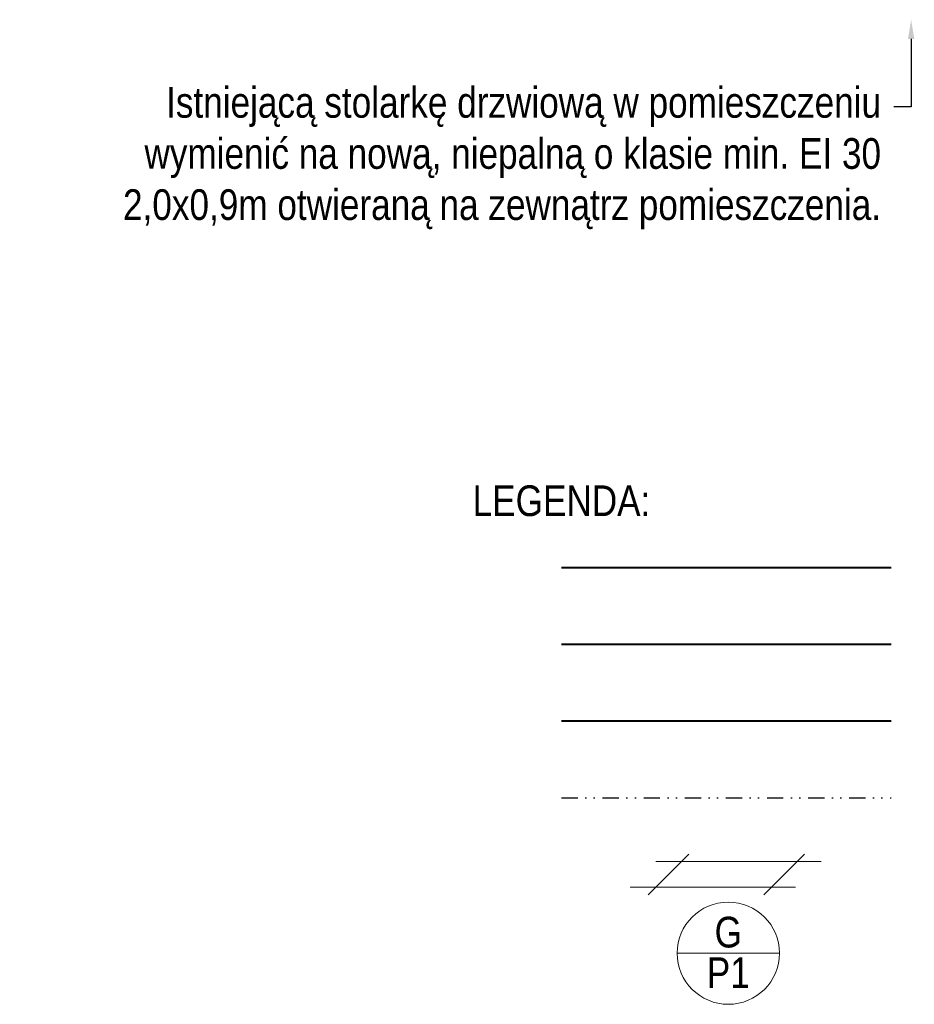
# Model space of a CAD drawing. Header units: centimetres. Extents: x 1912 to 37354, y 4932 to 6633.
# Tile 21 of 236: x 9609 to 9959, y 5368 to 5753. Entities that reach past the tile are written whole.
import ezdxf
from ezdxf import colors
from ezdxf.entities.mleader import LeaderData, LeaderLine
from ezdxf.enums import TextEntityAlignment as Align
from ezdxf.lldxf.tags import DXFTag
from ezdxf.math import Vec2, Vec3

# ---------------------------------------------------------------- set-up
doc = ezdxf.new("R2010")
doc.units = ezdxf.units.CM
doc.linetypes.add('DIVIDE2', pattern=[15.875, 6.35, -3.175, 0, -3.175, 0, -3.175])
for name, color, linetype, lineweight in [('IS_Gaz', 40, 'Continuous', 40), ('IS_Opis', 250, 'Continuous', 9), ('IS_sygnał', 210, 'DIVIDE2', 25), ('IS_Zimna_woda', 5, 'SOLID', 40)]:
    doc.layers.add(name, color=color, linetype=linetype, lineweight=lineweight)
doc.styles.add('styl1', font='ARIALN.TTF')
tags = doc.linetypes.add('DASH', pattern=[15, 10, -5]).pattern_tags.tags
tags[6:7] = [DXFTag(74, 4), DXFTag(75, 0), DXFTag(340, '0'), DXFTag(46, 0.0), DXFTag(50, 0.0), DXFTag(44, 0.0), DXFTag(45, 0.0)]
tags[4:5] = [DXFTag(74, 4), DXFTag(75, 0), DXFTag(340, '0'), DXFTag(46, 0.0), DXFTag(50, 0.0), DXFTag(44, 0.0), DXFTag(45, 0.0)]
tags = doc.linetypes.add('SOLID', pattern=[10, 10, 0]).pattern_tags.tags
tags[6:7] = [DXFTag(74, 4), DXFTag(75, 0), DXFTag(340, '0'), DXFTag(46, 0.0), DXFTag(50, 0.0), DXFTag(44, 0.0), DXFTag(45, 0.0)]
tags[4:5] = [DXFTag(74, 4), DXFTag(75, 0), DXFTag(340, '0'), DXFTag(46, 0.0), DXFTag(50, 0.0), DXFTag(44, 0.0), DXFTag(45, 0.0)]

# ---------------------------------------------------------------- blocks, each defined once
blk = doc.blocks.new('A$C0F5130B6')
at = {"layer": 'IS_Opis'}
for p, q in [((-19.37, 2.95), (-35.28, -12.95)), ((-32.33, 0), (32.33, 0)), ((25.85, 2.95), (9.94, -12.95)), ((-42.33, -10), (22.33, -10))]:
    blk.add_line(p, q, dxfattribs=at)
blk = doc.blocks.new('piongazowyp1')
at = {"layer": 'IS_Zimna_woda', "linetype": 'ByBlock', "lineweight": 15}
blk.add_line((0, 20), (40, 20), dxfattribs=at)
blk.add_circle((20, 20), 20, dxfattribs=at)
at = {"layer": 'IS_Zimna_woda', "lineweight": 15, "style": 'styl1'}
for tag, p in [('G', (20, 22.25)), ('P1', (20, 6.36))]:
    blk.add_attdef(tag, text='', height=12, dxfattribs=at).set_placement(p, align=Align.CENTER)

msp = doc.modelspace()

# ---------------------------------------------------------------- linework, layer by layer
at = {"layer": 'IS_Gaz'}
msp.add_line((9821.11, 5538.98), (9950.08, 5538.98), dxfattribs=at)
at = {"layer": 'IS_Gaz', "color": 18, "true_color": 0x000000}
msp.add_line((9821.11, 5508.98), (9950.08, 5508.98), dxfattribs=at)
at = {"layer": 'IS_Gaz', "color": 18, "linetype": 'DASH', "true_color": 0x000000}
msp.add_line((9821.11, 5478.98), (9950.08, 5478.98), dxfattribs=at)
at = {"layer": 'IS_sygnał'}
msp.add_line((9821.11, 5448.98), (9950.08, 5448.98), dxfattribs=at)

# ---------------------------------------------------------------- block references
at = {"layer": 'IS_Gaz'}
msp.add_blockref('A$C0F5130B6', (9890.31, 5423.98), dxfattribs=at)
at = {"layer": 'IS_Opis'}
msp.add_blockref('piongazowyp1', (9866.33, 5368.14), dxfattribs=at).add_auto_attribs({'G': 'G', 'P1': 'P1'})

# ---------------------------------------------------------------- texts
at = {"layer": 'IS_Opis', "linetype": 'SOLID', "insert": (9821.11, 5558.98), "char_height": 12, "attachment_point": 8, "style": 'styl1'}
msp.add_mtext('\\pxql;{\\fArial Narrow|b0|i0|c238|p34;LEGENDA:}', dxfattribs=at)

# ---------------------------------------------------------------- leaders
at = {"layer": 'IS_Opis'}
ml = msp.add_multileader_mtext('Standard', dxfattribs=at)
ml.set_content('Istniejącą stolarkę drzwiową w pomieszczeniu wymienić na nową, niepalną o klasie min. EI 30 2,0x0,9m otwieraną na zewnątrz pomieszczenia.', color=256, style='styl1')
ml.set_leader_properties()
ml.build(insert=Vec2(0, 0))
ml.multileader.update_dxf_attribs({"dogleg_length": 5, "arrow_head_size": 7.5})
ctx = ml.context
ctx.base_point, ctx.char_height, ctx.arrow_head_size, ctx.landing_gap_size, ctx.plane_origin = Vec3(9646.14, 5719.26), 12, 7.5, 5, Vec3(9972.88, 5377.7)
ctx.text_align_type = 2
notes = []
notes.append((ctx, [(0, (1, 1, 0), (9957.85, 5719.26), (-1, 0), 6.77, [(0, [(9957.85, 5753.34)], 0, [])])]))
ctx.mtext.insert, ctx.mtext.width, ctx.mtext.defined_height, ctx.mtext.alignment, ctx.mtext.flow_direction = Vec3(9946.08, 5727), 336.8657, 76.92, 3, 5
ctx.mtext.has_bg_fill, ctx.mtext.bg_color, ctx.mtext.bg_scale_factor, ctx.mtext.bg_transparency, ctx.mtext.use_window_bg_color = 1, -1027028792, 1.5, 0, 1
for ctx, leaders in notes:
    for number, flags, end, landing, length, lines in leaders:
        leader = LeaderData()
        leader.index, (leader.has_last_leader_line, leader.has_dogleg_vector, leader.attachment_direction) = number, flags
        leader.last_leader_point, leader.dogleg_vector, leader.dogleg_length = Vec3(end), Vec3(landing), length
        for number, points, colour, breaks in lines:
            line = LeaderLine()
            line.index, line.vertices, line.color, line.breaks = number, Vec3.list(points), colors.encode_raw_color(colour), breaks
            leader.lines.append(line)
        ctx.leaders.append(leader)

doc.saveas('drawing.dxf')
